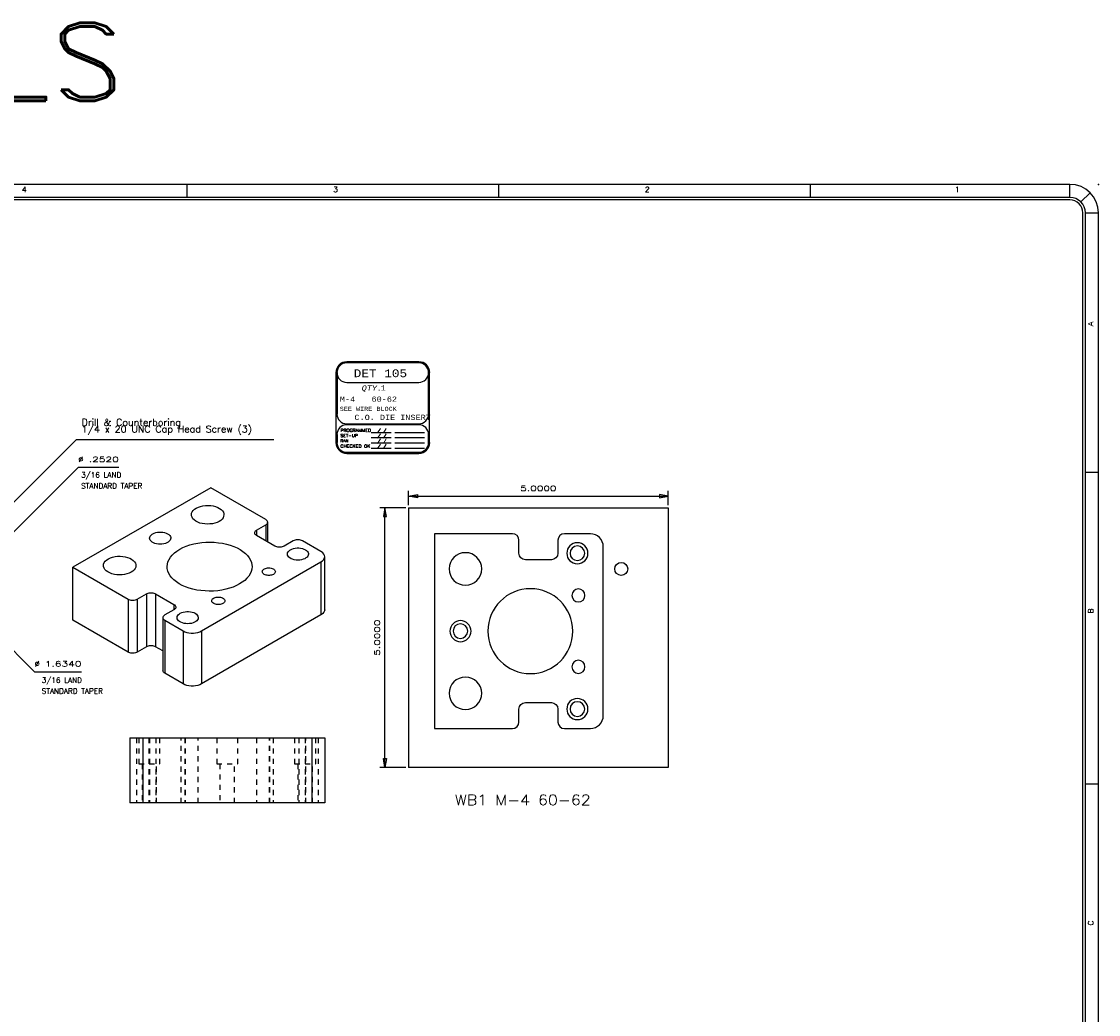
# Model space of a CAD drawing. Header units: inches. Extents: x 3 to 351, y 4 to 271.
# Tile 57 of 256: x 77 to 97, y 74 to 93. Entities that reach past the tile are written whole.
import ezdxf
from ezdxf.enums import TextEntityAlignment as Align

# ---------------------------------------------------------------- set-up
doc = ezdxf.new("R2010")
doc.units = ezdxf.units.IN
doc.header["$LTSCALE"] = 0.5
doc.header["$MEASUREMENT"] = 0
doc.linetypes.add('HIDDEN', pattern=[0.225, 0.15, -0.075])
for name, color, linetype in [('DSS', 7, 'Continuous'), ('MFB', 7, 'Continuous'), ('PLOTVIEW1', 7, 'Continuous'), ('STR_1', 7, 'Continuous')]:
    doc.layers.add(name, color=color, linetype=linetype)
doc.styles.add('VERO0-Simplex', font='simplex_.ttf')
doc.styles.add('VERO10-Courier New', font='couri.ttf')
doc.styles.add('VERO2-Courier New', font='cour.ttf')
doc.styles.add('VERO3-RomanS', font='romans__.ttf')
doc.styles.add('VERO5-RomanD', font='romand__.ttf')

# ---------------------------------------------------------------- blocks, each defined once
blk = doc.blocks.new('ArrowheadClosed')
at = {"color": 0}
for p, q in [((0, 0), (-1, 0.18)), ((-1, 0.18), (-1, -0.18)), ((-1, -0.18), (0, 0))]:
    blk.add_line(p, q, dxfattribs=at)

msp = doc.modelspace()

# ---------------------------------------------------------------- linework, layer by layer
at = {"layer": 'DSS', "color": 9, "linetype": 'Continuous'}
for p, q in [((80.211, 83.907), (77.56, 82.376)), ((81.272, 83.294), (80.211, 83.907)), ((79.974, 83.535), (80.017, 83.549)), ((80.017, 83.549), (80.063, 83.56)), ((80.063, 83.56), (80.112, 83.566)), ((80.112, 83.566), (80.162, 83.567)), ((80.162, 83.567), (80.212, 83.564)), ((80.212, 83.564), (80.26, 83.557)), ((80.26, 83.557), (80.305, 83.545)), ((79.84, 83.387), (79.844, 83.416)), ((79.843, 83.366), (79.84, 83.387)), ((79.852, 83.338), (79.843, 83.366)), ((79.844, 83.416), (79.856, 83.444)), ((79.856, 83.444), (79.876, 83.47)), ((79.876, 83.47), (79.902, 83.495)), ((79.902, 83.495), (79.935, 83.517)), ((79.935, 83.517), (79.974, 83.535)), ((80.305, 83.545), (80.347, 83.528)), ((80.347, 83.528), (80.384, 83.509)), ((80.384, 83.509), (80.414, 83.486)), ((80.414, 83.486), (80.438, 83.461)), ((80.438, 83.461), (80.455, 83.434)), ((80.461, 83.358), (80.45, 83.33)), ((80.455, 83.434), (80.464, 83.405)), ((80.465, 83.387), (80.461, 83.358)), ((80.464, 83.405), (80.465, 83.387)), ((79.87, 83.311), (79.852, 83.338)), ((79.894, 83.286), (79.87, 83.311)), ((79.926, 83.263), (79.894, 83.286)), ((79.963, 83.244), (79.926, 83.263)), ((80.005, 83.228), (79.963, 83.244)), ((80.05, 83.217), (80.005, 83.228)), ((80.099, 83.209), (80.05, 83.217)), ((80.148, 83.207), (80.099, 83.209)), ((80.198, 83.209), (80.148, 83.207)), ((80.247, 83.215), (80.198, 83.209)), ((80.293, 83.226), (80.247, 83.215)), ((80.336, 83.241), (80.293, 83.226)), ((80.374, 83.259), (80.336, 83.241)), ((80.404, 83.279), (80.374, 83.259)), ((80.43, 83.304), (80.404, 83.279)), ((80.45, 83.33), (80.43, 83.304)), ((81.095, 83.09), (81.272, 83.192)), ((81.279, 83.29), (81.272, 83.294)), ((81.272, 83.192), (81.286, 83.202)), ((81.292, 83.279), (81.279, 83.29)), ((81.286, 83.202), (81.297, 83.213)), ((81.301, 83.268), (81.292, 83.279)), ((81.297, 83.213), (81.304, 83.224)), ((81.307, 83.256), (81.301, 83.268)), ((81.304, 83.224), (81.308, 83.237)), ((81.309, 83.243), (81.307, 83.256)), ((81.308, 83.237), (81.309, 83.243)), ((81.309, 82.865), (81.309, 83.243)), ((79.036, 82.937), (79.039, 82.957)), ((79.039, 82.917), (79.036, 82.937)), ((79.039, 82.957), (79.048, 82.977)), ((79.048, 82.977), (79.063, 82.996)), ((79.063, 82.996), (79.083, 83.012)), ((79.083, 83.012), (79.095, 83.02)), ((79.095, 83.02), (79.122, 83.033)), ((79.122, 83.033), (79.153, 83.043)), ((79.153, 83.043), (79.186, 83.05)), ((79.186, 83.05), (79.221, 83.054)), ((79.221, 83.054), (79.257, 83.054)), ((79.257, 83.054), (79.292, 83.05)), ((79.292, 83.05), (79.325, 83.043)), ((79.325, 83.043), (79.356, 83.033)), ((79.356, 83.033), (79.383, 83.02)), ((79.383, 83.02), (79.405, 83.004)), ((79.405, 83.004), (79.423, 82.987)), ((79.423, 82.987), (79.435, 82.967)), ((79.435, 82.967), (79.441, 82.947)), ((79.442, 82.937), (79.439, 82.917)), ((79.441, 82.947), (79.442, 82.937)), ((81.059, 83.039), (81.06, 83.052)), ((81.059, 83.033), (81.059, 83.039)), ((81.063, 83.02), (81.059, 83.033)), ((81.06, 83.052), (81.066, 83.064)), ((81.07, 83.009), (81.063, 83.02)), ((81.066, 83.064), (81.075, 83.075)), ((81.081, 82.998), (81.07, 83.009)), ((81.075, 83.075), (81.088, 83.085)), ((81.095, 82.988), (81.081, 82.998)), ((81.088, 83.085), (81.095, 83.09)), ((81.449, 82.784), (81.095, 82.988)), ((86.02, 83.021), (84.52, 83.021)), ((84.52, 83.021), (84.52, 79.271)), ((87.52, 83.021), (87.02, 83.021)), ((79.048, 82.897), (79.039, 82.917)), ((79.063, 82.878), (79.048, 82.897)), ((79.083, 82.862), (79.063, 82.878)), ((79.108, 82.847), (79.083, 82.862)), ((79.137, 82.835), (79.108, 82.847)), ((79.17, 82.827), (79.137, 82.835)), ((79.204, 82.821), (79.17, 82.827)), ((79.239, 82.82), (79.204, 82.821)), ((79.274, 82.821), (79.239, 82.82)), ((79.308, 82.827), (79.274, 82.821)), ((79.341, 82.835), (79.308, 82.827)), ((79.37, 82.847), (79.341, 82.835)), ((79.395, 82.862), (79.37, 82.847)), ((79.415, 82.878), (79.395, 82.862)), ((79.43, 82.897), (79.415, 82.878)), ((79.439, 82.917), (79.43, 82.897)), ((79.561, 82.689), (79.616, 82.724)), ((79.616, 82.724), (79.676, 82.755)), ((79.676, 82.755), (79.742, 82.782)), ((79.742, 82.782), (79.811, 82.806)), ((79.811, 82.806), (79.885, 82.825)), ((79.885, 82.825), (79.961, 82.841)), ((79.961, 82.841), (80.04, 82.851)), ((80.04, 82.851), (80.12, 82.858)), ((80.12, 82.858), (80.2, 82.86)), ((80.2, 82.86), (80.281, 82.857)), ((80.281, 82.857), (80.361, 82.849)), ((80.361, 82.849), (80.439, 82.837)), ((80.439, 82.837), (80.515, 82.821)), ((80.515, 82.821), (80.587, 82.8)), ((80.587, 82.8), (80.656, 82.775)), ((80.656, 82.775), (80.72, 82.747)), ((80.72, 82.747), (80.779, 82.715)), ((81.465, 82.776), (81.449, 82.784)), ((81.484, 82.769), (81.465, 82.776)), ((81.505, 82.765), (81.484, 82.769)), ((81.526, 82.763), (81.505, 82.765)), ((81.548, 82.763), (81.526, 82.763)), ((81.569, 82.765), (81.548, 82.763)), ((81.59, 82.769), (81.569, 82.765)), ((81.609, 82.776), (81.59, 82.769)), ((81.625, 82.784), (81.609, 82.776)), ((81.802, 82.886), (81.625, 82.784)), ((81.747, 82.714), (81.774, 82.727)), ((81.774, 82.727), (81.805, 82.737)), ((81.819, 82.894), (81.802, 82.886)), ((81.805, 82.737), (81.838, 82.744)), ((81.838, 82.9), (81.819, 82.894)), ((81.858, 82.905), (81.838, 82.9)), ((81.838, 82.744), (81.873, 82.748)), ((81.88, 82.907), (81.858, 82.905)), ((81.873, 82.748), (81.908, 82.748)), ((81.902, 82.907), (81.88, 82.907)), ((81.923, 82.905), (81.902, 82.907)), ((81.908, 82.748), (81.943, 82.744)), ((81.943, 82.9), (81.923, 82.905)), ((81.962, 82.894), (81.943, 82.9)), ((81.943, 82.744), (81.976, 82.737)), ((81.979, 82.886), (81.962, 82.894)), ((81.976, 82.737), (82.007, 82.727)), ((82.333, 82.682), (81.979, 82.886)), ((82.007, 82.727), (82.034, 82.714)), ((86.145, 82.646), (86.145, 82.896)), ((86.895, 82.896), (86.895, 82.646)), ((87.77, 79.521), (87.77, 82.771)), ((78.182, 82.493), (78.209, 82.517)), ((78.209, 82.517), (78.242, 82.539)), ((78.242, 82.539), (78.28, 82.557)), ((78.28, 82.557), (78.323, 82.572)), ((78.323, 82.572), (78.37, 82.582)), ((78.37, 82.582), (78.419, 82.588)), ((78.419, 82.588), (78.469, 82.59)), ((78.469, 82.59), (78.518, 82.586)), ((78.518, 82.586), (78.566, 82.579)), ((78.566, 82.579), (78.612, 82.567)), ((78.612, 82.567), (78.653, 82.551)), ((78.653, 82.551), (78.69, 82.531)), ((78.69, 82.531), (78.721, 82.508)), ((79.389, 82.481), (79.409, 82.526)), ((79.409, 82.526), (79.436, 82.57)), ((79.436, 82.57), (79.471, 82.612)), ((79.471, 82.612), (79.513, 82.652)), ((79.513, 82.652), (79.561, 82.689)), ((80.779, 82.715), (80.832, 82.68)), ((80.832, 82.68), (80.879, 82.642)), ((80.879, 82.642), (80.919, 82.601)), ((80.919, 82.601), (80.952, 82.559)), ((80.952, 82.559), (80.977, 82.514)), ((80.977, 82.514), (80.995, 82.469)), ((81.688, 82.631), (81.691, 82.651)), ((81.691, 82.61), (81.688, 82.631)), ((81.691, 82.651), (81.7, 82.671)), ((81.7, 82.591), (81.691, 82.61)), ((81.7, 82.671), (81.715, 82.689)), ((81.715, 82.572), (81.7, 82.591)), ((81.715, 82.689), (81.735, 82.706)), ((81.735, 82.555), (81.715, 82.572)), ((81.735, 82.706), (81.747, 82.714)), ((81.76, 82.541), (81.735, 82.555)), ((81.789, 82.529), (81.76, 82.541)), ((81.821, 82.521), (81.789, 82.529)), ((81.855, 82.515), (81.821, 82.521)), ((81.891, 82.514), (81.855, 82.515)), ((81.926, 82.515), (81.891, 82.514)), ((81.96, 82.521), (81.926, 82.515)), ((81.992, 82.529), (81.96, 82.521)), ((82.021, 82.541), (81.992, 82.529)), ((82.046, 82.555), (82.021, 82.541)), ((82.034, 82.714), (82.057, 82.698)), ((82.067, 82.572), (82.046, 82.555)), ((82.057, 82.698), (82.075, 82.68)), ((82.082, 82.591), (82.067, 82.572)), ((82.075, 82.68), (82.087, 82.661)), ((82.091, 82.61), (82.082, 82.591)), ((82.087, 82.661), (82.093, 82.641)), ((82.094, 82.631), (82.091, 82.61)), ((82.093, 82.641), (82.094, 82.631)), ((82.347, 82.673), (82.333, 82.682)), ((82.372, 82.652), (82.347, 82.673)), ((82.361, 82.497), (82.382, 82.519)), ((82.391, 82.629), (82.372, 82.652)), ((82.382, 82.519), (82.397, 82.542)), ((82.402, 82.605), (82.391, 82.629)), ((82.397, 82.542), (82.405, 82.567)), ((82.406, 82.58), (82.402, 82.605)), ((82.405, 82.567), (82.406, 82.58)), ((82.406, 81.559), (82.406, 82.58)), ((86.77, 82.521), (86.27, 82.521)), ((77.56, 82.376), (78.62, 81.763)), ((77.56, 81.355), (77.56, 82.376)), ((78.147, 82.409), (78.151, 82.438)), ((78.149, 82.388), (78.147, 82.409)), ((78.159, 82.36), (78.149, 82.388)), ((78.151, 82.438), (78.163, 82.466)), ((78.176, 82.333), (78.159, 82.36)), ((78.163, 82.466), (78.182, 82.493)), ((78.201, 82.308), (78.176, 82.333)), ((78.232, 82.286), (78.201, 82.308)), ((78.737, 82.326), (78.71, 82.302)), ((78.721, 82.508), (78.745, 82.483)), ((78.756, 82.353), (78.737, 82.326)), ((78.745, 82.483), (78.761, 82.456)), ((78.768, 82.381), (78.756, 82.353)), ((78.761, 82.456), (78.77, 82.427)), ((78.772, 82.409), (78.768, 82.381)), ((78.77, 82.427), (78.772, 82.409)), ((79.373, 82.388), (79.377, 82.434)), ((79.376, 82.35), (79.373, 82.388)), ((79.386, 82.304), (79.376, 82.35)), ((79.377, 82.434), (79.389, 82.481)), ((80.034, 81.151), (82.333, 82.478)), ((81.003, 82.341), (80.991, 82.295)), ((80.995, 82.469), (81.005, 82.423)), ((81.007, 82.388), (81.003, 82.341)), ((81.005, 82.423), (81.007, 82.388)), ((81.206, 82.304), (81.212, 82.316)), ((81.212, 82.316), (81.221, 82.327)), ((81.221, 82.327), (81.234, 82.338)), ((81.234, 82.338), (81.249, 82.347)), ((81.249, 82.347), (81.267, 82.354)), ((81.267, 82.354), (81.287, 82.359)), ((81.287, 82.359), (81.308, 82.363)), ((81.308, 82.363), (81.33, 82.364)), ((81.33, 82.364), (81.352, 82.363)), ((81.352, 82.363), (81.373, 82.359)), ((81.373, 82.359), (81.393, 82.354)), ((81.393, 82.354), (81.411, 82.347)), ((81.411, 82.347), (81.427, 82.338)), ((81.427, 82.338), (81.439, 82.327)), ((81.439, 82.327), (81.449, 82.316)), ((81.449, 82.316), (81.454, 82.304)), ((82.333, 82.478), (82.361, 82.497)), ((78.269, 82.266), (78.232, 82.286)), ((78.311, 82.251), (78.269, 82.266)), ((78.357, 82.239), (78.311, 82.251)), ((78.405, 82.232), (78.357, 82.239)), ((78.455, 82.229), (78.405, 82.232)), ((78.505, 82.231), (78.455, 82.229)), ((78.553, 82.237), (78.505, 82.231)), ((78.6, 82.248), (78.553, 82.237)), ((78.642, 82.263), (78.6, 82.248)), ((78.68, 82.282), (78.642, 82.263)), ((78.71, 82.302), (78.68, 82.282)), ((79.404, 82.258), (79.386, 82.304)), ((79.43, 82.214), (79.404, 82.258)), ((79.464, 82.172), (79.43, 82.214)), ((79.504, 82.131), (79.464, 82.172)), ((79.552, 82.094), (79.504, 82.131)), ((80.867, 82.124), (80.819, 82.087)), ((80.909, 82.164), (80.867, 82.124)), ((80.944, 82.206), (80.909, 82.164)), ((80.971, 82.25), (80.944, 82.206)), ((80.991, 82.295), (80.971, 82.25)), ((81.204, 82.291), (81.206, 82.304)), ((81.205, 82.285), (81.204, 82.291)), ((81.209, 82.272), (81.205, 82.285)), ((81.216, 82.26), (81.209, 82.272)), ((81.227, 82.249), (81.216, 82.26)), ((81.241, 82.239), (81.227, 82.249)), ((81.258, 82.231), (81.241, 82.239)), ((81.277, 82.225), (81.258, 82.231)), ((81.298, 82.221), (81.277, 82.225)), ((81.319, 82.218), (81.298, 82.221)), ((81.341, 82.218), (81.319, 82.218)), ((81.363, 82.221), (81.341, 82.218)), ((81.384, 82.225), (81.363, 82.221)), ((81.403, 82.231), (81.384, 82.225)), ((81.419, 82.239), (81.403, 82.231)), ((81.427, 82.244), (81.419, 82.239)), ((81.439, 82.255), (81.427, 82.244)), ((81.449, 82.266), (81.439, 82.255)), ((81.454, 82.278), (81.449, 82.266)), ((81.454, 82.304), (81.456, 82.291)), ((81.456, 82.291), (81.454, 82.278)), ((79.605, 82.059), (79.552, 82.094)), ((79.664, 82.027), (79.605, 82.059)), ((79.729, 81.999), (79.664, 82.027)), ((79.798, 81.974), (79.729, 81.999)), ((79.87, 81.954), (79.798, 81.974)), ((79.946, 81.938), (79.87, 81.954)), ((80.024, 81.926), (79.946, 81.938)), ((80.104, 81.919), (80.024, 81.926)), ((80.185, 81.916), (80.104, 81.919)), ((80.266, 81.918), (80.185, 81.916)), ((80.346, 81.925), (80.266, 81.918)), ((80.424, 81.936), (80.346, 81.925)), ((80.5, 81.952), (80.424, 81.936)), ((80.573, 81.971), (80.5, 81.952)), ((80.643, 81.995), (80.573, 81.971)), ((80.708, 82.023), (80.643, 81.995)), ((80.768, 82.054), (80.708, 82.023)), ((80.819, 82.087), (80.768, 82.054)), ((78.62, 81.763), (78.637, 81.755)), ((78.637, 81.755), (78.656, 81.749)), ((78.656, 81.749), (78.676, 81.745)), ((78.676, 81.745), (78.698, 81.742)), ((78.698, 81.742), (78.72, 81.742)), ((78.72, 81.742), (78.741, 81.745)), ((78.741, 81.745), (78.762, 81.749)), ((78.762, 81.749), (78.78, 81.755)), ((78.78, 81.755), (78.797, 81.763)), ((78.797, 81.763), (78.974, 81.865)), ((78.974, 81.865), (78.991, 81.873)), ((78.991, 81.873), (79.009, 81.88)), ((79.009, 81.88), (79.03, 81.884)), ((79.03, 81.884), (79.051, 81.886)), ((79.051, 81.886), (79.073, 81.886)), ((79.073, 81.886), (79.095, 81.884)), ((79.095, 81.884), (79.115, 81.88)), ((79.115, 81.88), (79.134, 81.873)), ((79.134, 81.873), (79.151, 81.865)), ((79.151, 81.865), (79.504, 81.661)), ((80.232, 81.73), (80.234, 81.742)), ((80.232, 81.723), (80.232, 81.73)), ((80.236, 81.711), (80.232, 81.723)), ((80.234, 81.742), (80.24, 81.754)), ((80.244, 81.699), (80.236, 81.711)), ((80.24, 81.754), (80.249, 81.766)), ((80.255, 81.688), (80.244, 81.699)), ((80.249, 81.766), (80.261, 81.776)), ((80.269, 81.678), (80.255, 81.688)), ((80.261, 81.776), (80.277, 81.785)), ((80.277, 81.785), (80.295, 81.793)), ((80.295, 81.793), (80.315, 81.798)), ((80.315, 81.798), (80.336, 81.801)), ((80.336, 81.801), (80.358, 81.802)), ((80.358, 81.802), (80.38, 81.801)), ((80.38, 81.801), (80.401, 81.798)), ((80.401, 81.798), (80.421, 81.793)), ((80.421, 81.793), (80.439, 81.785)), ((80.439, 81.785), (80.455, 81.776)), ((80.455, 81.683), (80.447, 81.678)), ((80.455, 81.776), (80.467, 81.766)), ((80.467, 81.693), (80.455, 81.683)), ((80.467, 81.766), (80.476, 81.754)), ((80.476, 81.705), (80.467, 81.693)), ((80.476, 81.754), (80.482, 81.742)), ((80.482, 81.717), (80.476, 81.705)), ((80.482, 81.742), (80.484, 81.73)), ((80.484, 81.73), (80.482, 81.717)), ((79.504, 81.559), (79.327, 81.457)), ((79.504, 81.661), (79.518, 81.652)), ((79.512, 81.564), (79.504, 81.559)), ((79.524, 81.574), (79.512, 81.564)), ((79.518, 81.652), (79.529, 81.641)), ((79.533, 81.585), (79.524, 81.574)), ((79.529, 81.641), (79.537, 81.629)), ((79.539, 81.598), (79.533, 81.585)), ((79.537, 81.629), (79.54, 81.616)), ((79.541, 81.61), (79.539, 81.598)), ((79.54, 81.616), (79.541, 81.61)), ((79.593, 81.465), (79.614, 81.481)), ((79.614, 81.481), (79.626, 81.489)), ((79.626, 81.489), (79.653, 81.502)), ((79.653, 81.502), (79.683, 81.512)), ((79.683, 81.512), (79.717, 81.519)), ((79.717, 81.519), (79.752, 81.523)), ((79.752, 81.523), (79.787, 81.523)), ((79.787, 81.523), (79.822, 81.519)), ((79.822, 81.519), (79.855, 81.512)), ((79.855, 81.512), (79.886, 81.502)), ((79.886, 81.502), (79.913, 81.489)), ((79.913, 81.489), (79.936, 81.473)), ((80.286, 81.67), (80.269, 81.678)), ((80.305, 81.664), (80.286, 81.67)), ((80.325, 81.659), (80.305, 81.664)), ((80.347, 81.657), (80.325, 81.659)), ((80.369, 81.657), (80.347, 81.657)), ((80.391, 81.659), (80.369, 81.657)), ((80.411, 81.664), (80.391, 81.659)), ((80.43, 81.67), (80.411, 81.664)), ((80.447, 81.678), (80.43, 81.67)), ((82.372, 81.487), (82.347, 81.466)), ((82.391, 81.51), (82.372, 81.487)), ((82.402, 81.534), (82.391, 81.51)), ((82.406, 81.559), (82.402, 81.534)), ((78.62, 80.743), (77.56, 81.355)), ((79.295, 81.425), (79.291, 81.412)), ((79.291, 81.412), (79.291, 81.406)), ((79.291, 81.406), (79.291, 80.385)), ((79.291, 81.406), (79.293, 81.394)), ((79.293, 81.394), (79.298, 81.381)), ((79.302, 81.437), (79.295, 81.425)), ((79.298, 81.381), (79.308, 81.37)), ((79.313, 81.447), (79.302, 81.437)), ((79.308, 81.37), (79.32, 81.36)), ((79.327, 81.457), (79.313, 81.447)), ((79.32, 81.36), (79.327, 81.355)), ((79.327, 81.355), (79.681, 81.151)), ((79.566, 81.406), (79.569, 81.426)), ((79.569, 81.386), (79.566, 81.406)), ((79.569, 81.426), (79.578, 81.446)), ((79.578, 81.366), (79.569, 81.386)), ((79.578, 81.446), (79.593, 81.465)), ((79.593, 81.347), (79.578, 81.366)), ((79.614, 81.331), (79.593, 81.347)), ((79.639, 81.316), (79.614, 81.331)), ((79.668, 81.304), (79.639, 81.316)), ((79.7, 81.296), (79.668, 81.304)), ((79.734, 81.291), (79.7, 81.296)), ((79.769, 81.289), (79.734, 81.291)), ((79.805, 81.291), (79.769, 81.289)), ((79.839, 81.296), (79.805, 81.291)), ((79.871, 81.304), (79.839, 81.296)), ((79.9, 81.316), (79.871, 81.304)), ((79.925, 81.331), (79.9, 81.316)), ((79.945, 81.347), (79.925, 81.331)), ((79.936, 81.473), (79.953, 81.456)), ((79.96, 81.366), (79.945, 81.347)), ((79.953, 81.456), (79.966, 81.436)), ((79.969, 81.386), (79.96, 81.366)), ((79.966, 81.436), (79.972, 81.416)), ((79.972, 81.406), (79.969, 81.386)), ((79.972, 81.416), (79.972, 81.406)), ((82.333, 81.457), (80.034, 80.13)), ((82.347, 81.466), (82.333, 81.457)), ((79.681, 81.151), (79.714, 81.135)), ((79.714, 81.135), (79.752, 81.122)), ((79.752, 81.122), (79.793, 81.114)), ((79.793, 81.114), (79.836, 81.109)), ((79.836, 81.109), (79.88, 81.109)), ((79.88, 81.109), (79.922, 81.114)), ((79.922, 81.114), (79.963, 81.122)), ((79.963, 81.122), (80.001, 81.135)), ((80.001, 81.135), (80.034, 81.151)), ((79.009, 80.859), (78.991, 80.853)), ((79.03, 80.863), (79.009, 80.859)), ((79.051, 80.866), (79.03, 80.863)), ((79.073, 80.866), (79.051, 80.866)), ((79.095, 80.863), (79.073, 80.866)), ((79.115, 80.859), (79.095, 80.863)), ((79.134, 80.853), (79.115, 80.859)), ((78.637, 80.735), (78.62, 80.743)), ((78.656, 80.728), (78.637, 80.735)), ((78.676, 80.724), (78.656, 80.728)), ((78.698, 80.722), (78.676, 80.724)), ((78.72, 80.722), (78.698, 80.722)), ((78.741, 80.724), (78.72, 80.722)), ((78.762, 80.728), (78.741, 80.724)), ((78.78, 80.735), (78.762, 80.728)), ((78.797, 80.743), (78.78, 80.735)), ((78.974, 80.845), (78.797, 80.743)), ((78.991, 80.853), (78.974, 80.845)), ((79.151, 80.845), (79.134, 80.853)), ((79.291, 80.764), (79.151, 80.845)), ((79.291, 80.379), (79.291, 80.385)), ((79.295, 80.367), (79.291, 80.379)), ((79.302, 80.355), (79.295, 80.367)), ((79.313, 80.344), (79.302, 80.355)), ((79.327, 80.334), (79.313, 80.344)), ((79.681, 80.13), (79.327, 80.334)), ((79.714, 80.114), (79.681, 80.13)), ((79.752, 80.102), (79.714, 80.114)), ((79.793, 80.093), (79.752, 80.102)), ((79.836, 80.089), (79.793, 80.093)), ((79.88, 80.089), (79.836, 80.089)), ((79.922, 80.093), (79.88, 80.089)), ((79.963, 80.102), (79.922, 80.093)), ((80.001, 80.114), (79.963, 80.102)), ((80.034, 80.13), (80.001, 80.114)), ((86.145, 79.396), (86.145, 79.646)), ((86.27, 79.771), (86.77, 79.771)), ((86.895, 79.646), (86.895, 79.396)), ((84.52, 79.271), (86.02, 79.271)), ((87.02, 79.271), (87.52, 79.271)), ((78.656, 79.089), (78.656, 77.839)), ((78.656, 79.089), (78.906, 79.089)), ((78.906, 79.089), (82.156, 79.089)), ((82.156, 79.089), (82.406, 79.089)), ((82.406, 79.089), (82.406, 77.839)), ((78.906, 77.839), (78.656, 77.839)), ((82.156, 77.839), (78.906, 77.839)), ((82.406, 77.839), (82.156, 77.839))]:
    msp.add_line(p, q, dxfattribs=at)
at = {"layer": 'DSS', "color": 96, "linetype": 'Continuous'}
for p, q in [((81.272, 83.192), (81.272, 82.886)), ((81.095, 83.09), (81.095, 82.988)), ((82.333, 82.478), (82.333, 81.457)), ((78.62, 81.763), (78.62, 80.743)), ((78.797, 81.763), (78.797, 80.743)), ((78.974, 81.865), (78.974, 80.845)), ((79.151, 81.865), (79.151, 80.845)), ((79.504, 81.661), (79.504, 81.559)), ((79.327, 81.355), (79.327, 80.334)), ((79.681, 81.151), (79.681, 80.13)), ((80.034, 81.151), (80.034, 80.13)), ((78.906, 79.089), (78.906, 77.839)), ((82.156, 79.089), (82.156, 77.839))]:
    msp.add_line(p, q, dxfattribs=at)
at = {"layer": 'DSS', "color": 254, "linetype": 'HIDDEN'}
for p, q in [((78.781, 79.089), (78.781, 77.839)), ((78.828, 79.089), (78.828, 78.589)), ((79.021, 79.089), (79.021, 77.839)), ((79.031, 79.089), (79.031, 77.839)), ((79.156, 79.089), (79.156, 77.839)), ((79.234, 78.589), (79.234, 79.089)), ((79.646, 77.839), (79.646, 79.089)), ((79.714, 79.089), (79.714, 77.839)), ((79.717, 79.089), (79.717, 77.839)), ((79.969, 77.839), (79.969, 79.089)), ((80.328, 79.089), (80.328, 78.589)), ((80.734, 78.589), (80.734, 79.089)), ((81.092, 79.089), (81.092, 77.839)), ((81.344, 77.839), (81.344, 79.089)), ((81.348, 77.839), (81.348, 79.089)), ((81.416, 79.089), (81.416, 77.839)), ((81.828, 79.089), (81.828, 78.589)), ((81.906, 79.089), (81.906, 77.839)), ((82.031, 79.089), (82.031, 77.839)), ((82.041, 77.839), (82.041, 79.089)), ((82.234, 78.589), (82.234, 79.089)), ((82.281, 79.089), (82.281, 77.839)), ((78.828, 78.589), (79.234, 78.589)), ((78.89, 78.589), (78.89, 77.839)), ((79.171, 77.839), (79.171, 78.589)), ((80.328, 78.589), (80.734, 78.589)), ((80.39, 78.589), (80.39, 77.839)), ((80.671, 77.839), (80.671, 78.589)), ((81.828, 78.589), (82.234, 78.589)), ((81.89, 78.589), (81.89, 77.839)), ((82.171, 77.839), (82.171, 78.589))]:
    msp.add_line(p, q, dxfattribs=at)
at = {"layer": 'DSS', "color": 9, "linetype": 'Continuous', "extrusion": (0, 0, -1)}
for centre, radius in [((-87.27, 82.646), 0.203), ((-87.27, 82.646), 0.141), ((-85.115, 82.344), 0.313), ((-86.365, 81.146), 0.817), ((-87.29, 81.834), 0.126), ((-85.02, 81.146), 0.203), ((-85.02, 81.146), 0.141), ((-87.29, 80.459), 0.126), ((-85.115, 79.949), 0.313), ((-87.27, 79.646), 0.203), ((-87.27, 79.646), 0.141)]:
    msp.add_circle(centre, radius, dxfattribs=at)
at = {"layer": 'DSS', "color": 9, "linetype": 'Continuous'}
for centre, radius, start, end in [((86.02, 82.896), 0.125, 0, 90), ((87.02, 82.896), 0.125, 90, 180), ((87.52, 82.771), 0.25, 0, 90), ((87.52, 79.521), 0.25, 270, 0), ((86.02, 79.396), 0.125, 270, 0), ((87.02, 79.396), 0.125, 180, 270)]:
    msp.add_arc(centre, radius, start, end, dxfattribs=at)
at = {"layer": 'DSS', "color": 9, "linetype": 'Continuous', "extrusion": (0, 0, -1)}
for centre, start, end in [((-86.27, 82.646), 270, 0), ((-86.77, 82.646), 180, 270), ((-86.27, 79.646), 0, 90), ((-86.77, 79.646), 90, 180)]:
    msp.add_arc(centre, 0.125, start, end, dxfattribs=at)
at = {"layer": 'MFB', "color": 56, "linetype": 'Continuous'}
for p, q in [((76.247, 83.454), (77.626, 84.833)), ((77.626, 84.833), (81.426, 84.833)), ((77.664, 84.303), (76.169, 82.808)), ((77.664, 84.303), (78.444, 84.303)), ((84.02, 83.571), (84.02, 83.845)), ((89.02, 83.571), (89.02, 83.845)), ((84.02, 83.745), (89.02, 83.745)), ((83.97, 83.521), (83.466, 83.521)), ((83.566, 78.521), (83.566, 83.521)), ((76.822, 80.365), (75.732, 81.454)), ((76.822, 80.365), (77.722, 80.365)), ((83.97, 78.521), (83.466, 78.521))]:
    msp.add_line(p, q, dxfattribs=at)
at = {"layer": 'MFB', "color": 4, "linetype": 'Continuous'}
for p, q in [((84.02, 83.521), (89.02, 83.521)), ((84.02, 83.521), (84.02, 78.521)), ((89.02, 83.521), (89.02, 78.521)), ((89.02, 78.521), (84.02, 78.521))]:
    msp.add_line(p, q, dxfattribs=at)
msp.add_circle((88.115, 82.344), 0.125, dxfattribs=at)
at = {"layer": 'PLOTVIEW1', "color": 97, "linetype": 'Continuous'}
for p, q in [((96.752, 89.748), (50.752, 89.748)), ((79.752, 89.748), (79.752, 89.498)), ((85.752, 89.748), (85.752, 89.498)), ((91.752, 89.748), (91.752, 89.498)), ((96.752, 89.498), (96.752, 89.748)), ((96.964, 89.41), (97.141, 89.586)), ((96.752, 89.498), (50.752, 89.498)), ((96.752, 89.448), (50.752, 89.448)), ((97.002, 55.198), (97.002, 89.198)), ((97.052, 55.198), (97.052, 89.198)), ((97.052, 89.198), (97.302, 89.198)), ((97.302, 55.198), (97.302, 89.198)), ((97.302, 84.198), (97.052, 84.198)), ((97.302, 78.198), (97.052, 78.198))]:
    msp.add_line(p, q, dxfattribs=at)
at = {"layer": 'PLOTVIEW1', "color": 7, "linetype": 'Continuous'}
for p, q in [((84.218, 86.331), (82.83, 86.331)), ((84.218, 86.31), (82.83, 86.31)), ((82.622, 86.123), (82.622, 84.777)), ((82.643, 86.123), (82.643, 85.326)), ((84.405, 85.326), (84.405, 86.123)), ((84.426, 84.777), (84.426, 86.123)), ((82.83, 85.935), (84.218, 85.935)), ((82.83, 85.138), (84.218, 85.138)), ((84.218, 85.119), (82.83, 85.119)), ((82.643, 84.932), (82.643, 84.777)), ((83.302, 84.973), (83.683, 84.973)), ((83.302, 84.872), (83.683, 84.872)), ((83.759, 84.973), (84.33, 84.973)), ((83.759, 84.872), (84.33, 84.872)), ((84.405, 84.777), (84.405, 84.932)), ((82.83, 84.59), (84.218, 84.59)), ((83.302, 84.77), (83.683, 84.77)), ((83.302, 84.669), (83.683, 84.669)), ((83.759, 84.77), (84.33, 84.77)), ((83.759, 84.669), (84.33, 84.669)), ((82.83, 84.569), (84.218, 84.569))]:
    msp.add_line(p, q, dxfattribs=at)
at = {"layer": 'PLOTVIEW1', "color": 97, "linetype": 'Continuous'}
for radius in [0.55, 0.3, 0.25]:
    msp.add_arc((96.752, 89.198), radius, 0, 90, dxfattribs=at)
at = {"layer": 'PLOTVIEW1', "color": 7, "linetype": 'Continuous'}
for centre, radius, start, end in [((82.83, 86.123), 0.209, 90, 180), ((82.83, 86.123), 0.188, 90, 180), ((82.83, 86.123), 0.188, 90, 270), ((84.218, 86.123), 0.209, 0, 90), ((84.218, 86.123), 0.188, 0, 90), ((84.218, 86.123), 0.188, 270, 90), ((82.83, 85.326), 0.188, 180, 270), ((84.218, 85.326), 0.188, 270, 0), ((82.83, 84.932), 0.188, 90, 180), ((84.218, 84.932), 0.188, 0, 90), ((82.83, 84.777), 0.209, 180, 270), ((82.83, 84.777), 0.188, 180, 270), ((84.218, 84.777), 0.188, 270, 0), ((84.218, 84.777), 0.209, 270, 0)]:
    msp.add_arc(centre, radius, start, end, dxfattribs=at)
at = {"layer": 'PLOTVIEW1', "color": 56, "linetype": 'Continuous'}
msp.add_point((97.302, 89.748), dxfattribs=at)

# ---------------------------------------------------------------- block references
at = {"layer": 'MFB', "color": 56, "linetype": 'Continuous', "extrusion": (0, 0, -1), "xscale": 0.170138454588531, "yscale": 0.170138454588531, "zscale": 0.170138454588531}
msp.add_blockref('ArrowheadClosed', (-84.02, 83.745), dxfattribs=at)
at = {"layer": 'MFB', "color": 56, "linetype": 'Continuous', "xscale": 0.170138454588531, "yscale": 0.170138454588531, "zscale": 0.170138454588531}
msp.add_blockref('ArrowheadClosed', (89.02, 83.745), dxfattribs=at)
at = {"layer": 'MFB', "color": 56, "linetype": 'Continuous', "xscale": 0.170138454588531, "yscale": 0.170138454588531, "zscale": 0.170138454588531, "rotation": 90}
msp.add_blockref('ArrowheadClosed', (83.566, 83.521), dxfattribs=at)
at = {"layer": 'MFB', "color": 56, "linetype": 'Continuous', "extrusion": (0, 0, -1), "xscale": 0.170138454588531, "yscale": 0.170138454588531, "zscale": 0.170138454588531, "rotation": 270}
msp.add_blockref('ArrowheadClosed', (-83.566, 78.521), dxfattribs=at)

# ---------------------------------------------------------------- texts
at = {"layer": 'MFB', "color": 7, "linetype": 'Continuous', "style": 'VERO0-Simplex'}
for s, height, width, p, p2 in [('%%c', 0.1, 1.123247, (77.664, 84.403), (77.764, 84.403)), ('.2520', 0.1, 1.376302, (77.864, 84.403), (78.444, 84.403)), ('%%c', 0.1, 1.123247, (76.822, 80.465), (76.922, 80.465)), ('1.6340', 0.1, 1.410379, (77.022, 80.465), (77.722, 80.465)), ('WB1 M-4 60-62', 0.2, 0.999786, (84.913, 77.796), (87.528, 77.796))]:
    msp.add_text(s, height=height, dxfattribs=dict(at, width=width)).set_placement(p, p2, align=Align.FIT)
at = {"layer": 'MFB', "color": 230, "linetype": 'Continuous', "style": 'VERO0-Simplex', "width": 1.358929}
msp.add_text('5.0000', height=0.1, dxfattribs=at).set_placement((86.17, 83.845), (86.87, 83.845), align=Align.FIT)
msp.add_text('5.0000', height=0.1, rotation=90, dxfattribs=at).set_placement((83.466, 80.671), (83.466, 81.371), align=Align.FIT)
at = {"layer": 'MFB', "color": 7, "linetype": 'Continuous', "attachment_point": 1, "style": 'VERO0-Simplex'}
for s, insert, char_height, line_spacing_factor in [('Drill & Counterboring\\P1/4 x 20 UNC Cap Head Screw (3)', (77.726, 85.233), 0.13375, 0.5875), ('3/16 LAND \\PSTANDARD TAPER', (77.718, 84.204), 0.1025, 1.23125), ('3/16 LAND \\PSTANDARD TAPER', (76.959, 80.254), 0.1025, 1.23125)]:
    msp.add_mtext(s, dxfattribs=dict(at, insert=insert, char_height=char_height, line_spacing_factor=line_spacing_factor))
at = {"layer": 'PLOTVIEW1', "color": 56, "linetype": 'Continuous', "style": 'VERO5-RomanD', "width": 1.000527}
for s, p, p2 in [('4', (76.577, 89.6), (76.671, 89.6)), ('3', (82.568, 89.6), (82.662, 89.6)), ('2', (88.568, 89.6), (88.662, 89.6)), ('1', (94.539, 89.6), (94.633, 89.6))]:
    msp.add_text(s, height=0.1, dxfattribs=at).set_placement(p, p2, align=Align.FIT)
at = {"layer": 'PLOTVIEW1', "color": 56, "linetype": 'Continuous', "style": 'VERO5-RomanD'}
for s, width, p, p2 in [('A', 1.000527, (97.202, 87.013), (97.202, 87.107)), ('B', 1.000527, (97.202, 81.487), (97.202, 81.582)), ('C', 1.001727, (97.202, 75.476), (97.202, 75.574))]:
    msp.add_text(s, height=0.1, rotation=90, dxfattribs=dict(at, width=width)).set_placement(p, p2, align=Align.FIT)
at = {"layer": 'PLOTVIEW1', "color": 7, "linetype": 'Continuous'}
for s, height, style, width, p, p2 in [('DET 105', 0.15, 'VERO2-Courier New', 0.932229, (82.964, 86.036), (83.993, 86.036)), ('QTY.', 0.1, 'VERO10-Courier New', 0.932229, (83.118, 85.776), (83.51, 85.776)), ('1', 0.1, 'VERO2-Courier New', 0.932229, (83.486, 85.781), (83.584, 85.781)), ('M-4', 0.1, 'VERO2-Courier New', 0.932229, (82.699, 85.563), (82.993, 85.563)), ('60-62', 0.1, 'VERO2-Courier New', 0.932229, (83.308, 85.563), (83.798, 85.563)), ('SEE WIRE BLOCK', 0.08, 'VERO2-Courier New', 0.932229, (82.696, 85.386), (83.793, 85.386)), ('C.O. DIE INSERT', 0.1, 'VERO2-Courier New', 0.932229, (82.98, 85.212), (84.449, 85.212)), ('PROGRAMMED', 0.0575, 'VERO3-RomanS', 0.998853, (82.71, 84.984), (83.296, 84.984)), ('/ /', 0.0563, 'VERO3-RomanS', 0.998835, (83.419, 84.982), (83.595, 84.982)), ('SET-UP', 0.0565, 'VERO3-RomanS', 0.999446, (82.708, 84.883), (83.045, 84.883)), ('RAN', 0.0516, 'VERO3-RomanS', 0.998942, (82.71, 84.784), (82.862, 84.784)), ('/ /', 0.0563, 'VERO3-RomanS', 0.998835, (83.419, 84.881), (83.595, 84.881)), ('/ /', 0.0563, 'VERO3-RomanS', 0.998835, (83.419, 84.78), (83.595, 84.78)), ('CHECKED OK', 0.0548, 'VERO3-RomanS', 0.99943, (82.708, 84.682), (83.285, 84.682)), ('/ /', 0.0563, 'VERO3-RomanS', 0.998835, (83.419, 84.679), (83.595, 84.679))]:
    msp.add_text(s, height=height, dxfattribs=dict(at, style=style, width=width)).set_placement(p, p2, align=Align.FIT)
at = {"layer": 'STR_1', "color": 7, "linetype": 'Continuous', "style": 'VERO5-RomanD', "width": 1.001747}
msp.add_text('DIE DETAILS', height=1.5, dxfattribs=at).set_placement((64.913, 91.357), (78.565, 91.357), align=Align.FIT)

doc.saveas('drawing.dxf')
